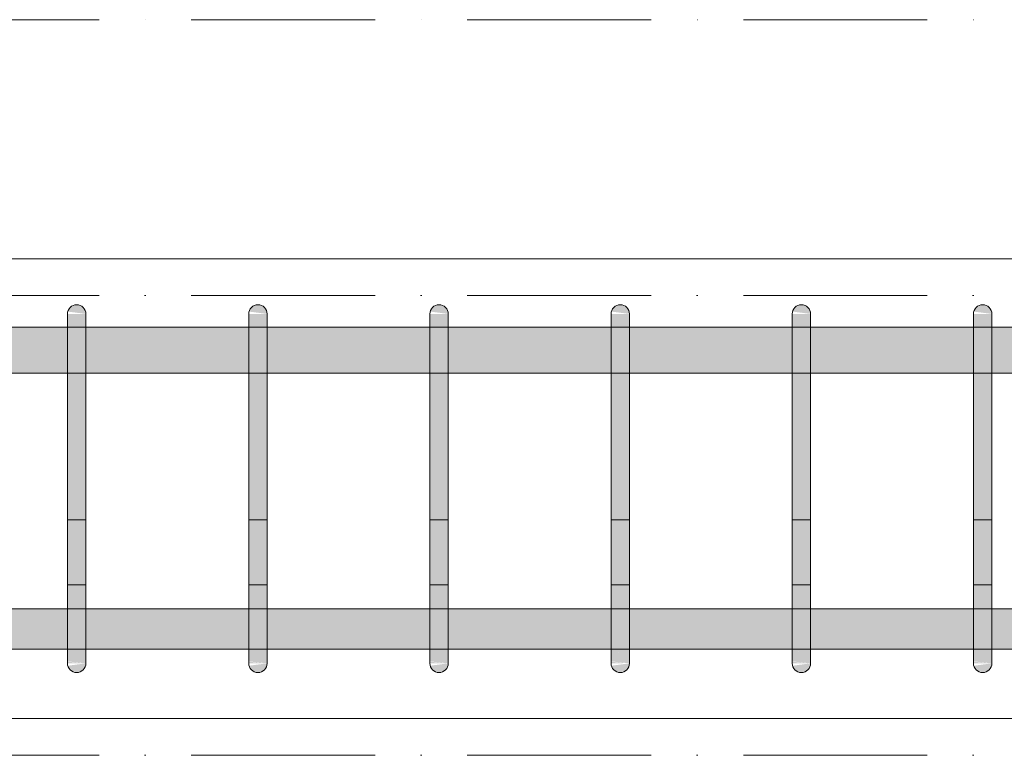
# Model space of a CAD drawing. Header units: millimetres. Extents: x -25607 to 9385, y 1894 to 10168.
# Tile 125 of 181: x 2799 to 3334, y 5600 to 6000. Entities that reach past the tile are written whole.
import ezdxf

# ---------------------------------------------------------------- set-up
doc = ezdxf.new("R2010")
doc.units = ezdxf.units.MM
doc.linetypes.add('Čerchovaná', pattern=[150, 100, -25, 0, -25])
for name, color, linetype, lineweight in [('A-FLOR-LEVL', 51, 'Continuous', 5), ('S-BEAM', 12, 'Continuous', 9), ('S-RBAR', 171, 'Continuous', 5)]:
    doc.layers.add(name, color=color, linetype=linetype, lineweight=lineweight)

msp = doc.modelspace()

# ---------------------------------------------------------------- hatches: boundary and pattern name
at = {"layer": 'S-RBAR'}
for points in [[(2834.64, 5840), (2834.47, 5841.29), (2833.97, 5842.5), (2833.18, 5843.54), (2832.14, 5844.33), (2830.94, 5844.83), (2829.64, 5845), (2828.35, 5844.83), (2827.14, 5844.33), (2826.11, 5843.54), (2825.31, 5842.5), (2824.81, 5841.29), (2834.47, 5840.02)], [(2933.16, 5840), (2932.99, 5841.29), (2932.49, 5842.5), (2931.7, 5843.54), (2930.66, 5844.33), (2929.45, 5844.83), (2928.16, 5845), (2926.87, 5844.83), (2925.66, 5844.33), (2924.62, 5843.54), (2923.83, 5842.5), (2923.33, 5841.29), (2932.99, 5840.02)], [(3031.68, 5840), (3031.51, 5841.29), (3031.01, 5842.5), (3030.21, 5843.54), (3029.18, 5844.33), (3027.97, 5844.83), (3026.68, 5845), (3025.38, 5844.83), (3024.18, 5844.33), (3023.14, 5843.54), (3022.35, 5842.5), (3021.85, 5841.29), (3031.51, 5840.02)], [(3130.2, 5840), (3130.03, 5841.29), (3129.53, 5842.5), (3128.73, 5843.54), (3127.7, 5844.33), (3126.49, 5844.83), (3125.2, 5845), (3123.9, 5844.83), (3122.7, 5844.33), (3121.66, 5843.54), (3120.87, 5842.5), (3120.37, 5841.29), (3130.03, 5840.02)], [(3228.71, 5840), (3228.54, 5841.29), (3228.04, 5842.5), (3227.25, 5843.54), (3226.21, 5844.33), (3225.01, 5844.83), (3223.71, 5845), (3222.42, 5844.83), (3221.21, 5844.33), (3220.18, 5843.54), (3219.38, 5842.5), (3218.88, 5841.29), (3228.54, 5840.02)], [(3327.23, 5840), (3327.06, 5841.29), (3326.56, 5842.5), (3325.77, 5843.54), (3324.73, 5844.33), (3323.53, 5844.83), (3322.23, 5845), (3320.94, 5844.83), (3319.73, 5844.33), (3318.7, 5843.54), (3317.9, 5842.5), (3317.4, 5841.29), (3327.06, 5840.02)], [(2834.64, 5815), (2834.64, 5840), (2824.64, 5840), (2824.64, 5815)], [(2933.16, 5815), (2933.16, 5840), (2923.16, 5840), (2923.16, 5815)], [(3031.68, 5815), (3031.68, 5840), (3021.68, 5840), (3021.68, 5815)], [(3130.2, 5815), (3130.2, 5840), (3120.2, 5840), (3120.2, 5815)], [(3228.71, 5815), (3228.71, 5840), (3218.71, 5840), (3218.71, 5815)], [(3327.23, 5815), (3327.23, 5840), (3317.23, 5840), (3317.23, 5815)], [(2834.64, 5675), (2834.64, 5815), (2824.64, 5815), (2824.64, 5675)], [(2933.16, 5675), (2933.16, 5815), (2923.16, 5815), (2923.16, 5675)], [(3031.68, 5675), (3031.68, 5815), (3021.68, 5815), (3021.68, 5675)], [(3128.56, 5675), (3130.2, 5675), (3130.2, 5815), (3120.2, 5815), (3120.2, 5675)], [(3228.71, 5675), (3228.71, 5815), (3218.71, 5815), (3218.71, 5675)], [(3327.23, 5675), (3327.23, 5815), (3317.23, 5815), (3317.23, 5675)], [(2829.64, 5645), (2830.94, 5645.17), (2832.14, 5645.67), (2833.18, 5646.46), (2833.97, 5647.5), (2834.47, 5648.71), (2834.47, 5649.98), (2824.81, 5648.71), (2825.31, 5647.5), (2826.11, 5646.46), (2827.14, 5645.67), (2828.35, 5645.17)], [(2928.16, 5645), (2929.45, 5645.17), (2930.66, 5645.67), (2931.7, 5646.46), (2932.49, 5647.5), (2932.99, 5648.71), (2932.99, 5649.98), (2923.33, 5648.71), (2923.83, 5647.5), (2924.62, 5646.46), (2925.66, 5645.67), (2926.87, 5645.17)], [(3026.68, 5645), (3027.97, 5645.17), (3029.18, 5645.67), (3030.21, 5646.46), (3031.01, 5647.5), (3031.51, 5648.71), (3031.51, 5649.98), (3021.85, 5648.71), (3022.35, 5647.5), (3023.14, 5646.46), (3024.18, 5645.67), (3025.38, 5645.17)], [(3125.2, 5645), (3126.49, 5645.17), (3128.56, 5646.33), (3128.73, 5646.46), (3129.53, 5647.5), (3130.03, 5648.71), (3130.03, 5649.98), (3120.37, 5648.71), (3120.87, 5647.5), (3121.66, 5646.46), (3122.7, 5645.67), (3123.9, 5645.17)], [(3223.71, 5645), (3225.01, 5645.17), (3226.21, 5645.67), (3227.25, 5646.46), (3228.04, 5647.5), (3228.54, 5648.71), (3228.54, 5649.98), (3218.88, 5648.71), (3219.38, 5647.5), (3220.18, 5646.46), (3221.21, 5645.67), (3222.42, 5645.17)], [(3322.23, 5645), (3323.53, 5645.17), (3324.73, 5645.67), (3325.77, 5646.46), (3326.56, 5647.5), (3327.06, 5648.71), (3327.06, 5649.98), (3317.4, 5648.71), (3317.9, 5647.5), (3318.7, 5646.46), (3319.73, 5645.67), (3320.94, 5645.17)]]:
    msp.add_hatch(color=256, dxfattribs=at).paths.add_polyline_path(points)
h = msp.add_hatch(color=256, dxfattribs=at)
h.paths.add_polyline_path([(4312.06, 5807.8), (4316.94, 5807.8), (4316.94, 5832.8), (4312.06, 5832.8), (4312.06, 5807.92)])
h.paths.add_polyline_path([(4235, 5807.8), (4254.15, 5807.92), (4254.15, 5832.8), (4235, 5832.8), (4235, 5807.92)])
h.paths.add_polyline_path([(7996.39, 5807.8), (7996.39, 5832.8), (7652.49, 5832.8), (7652.49, 5807.8), (7913.7, 5807.8)])
h.paths.add_polyline_path([(4740.74, 5807.8), (4819.86, 5807.92), (4819.86, 5832.8), (4740.74, 5832.8), (4740.74, 5807.92)])
h.paths.add_polyline_path([(1019.44, 5807.8), (1209.04, 5807.8), (1209.04, 5832.8), (1019.44, 5832.8), (1019.44, 5815)])
h.paths.add_polyline_path([(8024.44, 5807.8), (8024.44, 5832.8), (8014.39, 5832.8), (8014.39, 5807.8)])
h.paths.add_polyline_path([(4665.08, 5807.8), (4730.74, 5807.92), (4730.74, 5832.8), (4651.63, 5832.8), (4651.63, 5807.8)])
h.paths.add_polyline_path([(7579.29, 5807.8), (7579.29, 5832.8), (7544.18, 5832.8), (7544.18, 5807.8), (7562.5, 5807.8)])
h.paths.add_polyline_path([(4087.1, 5807.8), (4087.1, 5832.8), (4082.49, 5832.8), (4082.49, 5807.8)])
h.paths.add_polyline_path([(4829.86, 5807.8), (4908.97, 5807.92), (4908.97, 5832.8), (4829.86, 5832.8), (4829.86, 5807.92)])
h.paths.add_polyline_path([(4041.14, 5807.8), (4041.14, 5832.8), (4005.17, 5832.8), (4005.17, 5807.8), (4006.57, 5807.8)])
h.paths.add_polyline_path([(4280.97, 5807.8), (4286.39, 5807.8), (4286.39, 5832.8), (4280.97, 5832.8), (4280.97, 5815)])
h.paths.add_polyline_path([(1219.04, 5807.8), (1408.65, 5807.8), (1408.65, 5832.8), (1219.04, 5832.8), (1219.04, 5815)])
h.paths.add_polyline_path([(4641.63, 5807.8), (4641.63, 5832.8), (4551.63, 5832.8), (4551.63, 5807.8), (4577.28, 5807.8)])
h.paths.add_polyline_path([(7634.49, 5807.8), (7634.49, 5832.8), (7589.29, 5832.8), (7589.29, 5807.8)])
h.paths.add_polyline_path([(4918.97, 5807.8), (4998.08, 5807.92), (4998.08, 5832.8), (4918.97, 5832.8), (4918.97, 5807.92)])
h.paths.add_polyline_path([(3995.17, 5807.8), (3995.17, 5832.8), (3959.2, 5832.8), (3959.2, 5807.8), (3962.67, 5807.8)])
h.paths.add_polyline_path([(5008.08, 5807.8), (5087.19, 5807.92), (5087.19, 5832.8), (5008.08, 5832.8), (5008.08, 5807.92)])
h.paths.add_polyline_path([(3949.2, 5807.8), (3949.2, 5832.8), (3913.24, 5832.8), (3913.24, 5807.8), (3918.77, 5807.8)])
h.paths.add_polyline_path([(4269.97, 5807.8), (4270.97, 5807.8), (4270.97, 5832.8), (4264.15, 5832.8), (4264.15, 5807.8)])
h.paths.add_polyline_path([(4225, 5807.8), (4225, 5832.8), (4216.23, 5832.8), (4216.23, 5807.8)])
h.paths.add_polyline_path([(7534.18, 5807.8), (7534.18, 5832.8), (7499.07, 5832.8), (7499.07, 5807.8), (7518.6, 5807.8)])
h.paths.add_polyline_path([(5097.19, 5807.8), (5176.3, 5807.92), (5176.3, 5832.8), (5097.19, 5832.8), (5097.19, 5807.92)])
h.paths.add_polyline_path([(3903.24, 5807.8), (3903.24, 5832.8), (3867.27, 5832.8), (3867.27, 5807.8), (3874.87, 5807.8)])
h.paths.add_polyline_path([(4179.04, 5807.8), (4179.04, 5832.8), (4168.32, 5832.8), (4168.32, 5807.8)])
h.paths.add_polyline_path([(4541.63, 5807.8), (4541.63, 5832.8), (4503.72, 5832.8), (4503.72, 5807.8), (4533.37, 5807.8)])
h.paths.add_polyline_path([(5186.3, 5807.8), (5376.3, 5807.92), (5376.3, 5832.8), (5186.3, 5832.8), (5186.3, 5807.92)])
h.paths.add_polyline_path([(3857.27, 5807.8), (3857.27, 5832.8), (3821.3, 5832.8), (3821.3, 5807.8), (3830.97, 5807.8)])
h.paths.add_polyline_path([(4143.07, 5807.8), (4158.32, 5807.92), (4158.32, 5832.8), (4143.07, 5832.8), (4143.07, 5807.92)])
h.paths.add_polyline_path([(1418.65, 5807.8), (1608.25, 5807.8), (1608.25, 5832.8), (1418.65, 5832.8), (1418.65, 5815)])
h.paths.add_polyline_path([(7489.07, 5807.8), (7489.07, 5832.8), (7453.97, 5832.8), (7453.97, 5807.8), (7474.7, 5807.8)])
h.paths.add_polyline_path([(4051.14, 5807.8), (4062.49, 5807.92), (4062.49, 5832.8), (4051.14, 5832.8), (4051.14, 5807.92)])
h.paths.add_polyline_path([(5386.3, 5807.8), (5575.68, 5807.92), (5575.68, 5832.8), (5386.3, 5832.8), (5386.3, 5807.92)])
h.paths.add_polyline_path([(3811.3, 5807.8), (3811.3, 5832.8), (3721.3, 5832.8), (3721.3, 5807.8), (3787.07, 5807.8)])
h.paths.add_polyline_path([(1618.25, 5807.8), (1807.85, 5807.8), (1807.85, 5832.8), (1618.25, 5832.8), (1618.25, 5815)])
h.paths.add_polyline_path([(5585.68, 5807.8), (5775.06, 5807.92), (5775.06, 5832.8), (5585.68, 5832.8), (5585.68, 5807.92)])
h.paths.add_polyline_path([(3711.3, 5807.8), (3711.3, 5832.8), (3622.79, 5832.8), (3622.79, 5807.8), (3699.27, 5807.8)])
h.paths.add_polyline_path([(7443.97, 5807.8), (7443.97, 5832.8), (7408.86, 5832.8), (7408.86, 5807.8), (7430.8, 5807.8)])
h.paths.add_polyline_path([(3612.79, 5807.8), (3612.79, 5832.8), (3524.27, 5832.8), (3524.27, 5807.8), (3611.47, 5807.8)])
h.paths.add_polyline_path([(4493.72, 5807.8), (4493.72, 5832.8), (4455.8, 5832.8), (4455.8, 5807.8), (4489.47, 5807.8)])
h.paths.add_polyline_path([(5785.06, 5807.8), (5974.44, 5807.92), (5974.44, 5832.8), (5785.06, 5832.8), (5785.06, 5807.92)])
h.paths.add_polyline_path([(1817.85, 5807.8), (2007.45, 5807.8), (2007.45, 5832.8), (1817.85, 5832.8), (1817.85, 5815)])
h.paths.add_polyline_path([(3514.27, 5807.8), (3514.27, 5832.8), (3425.75, 5832.8), (3425.75, 5807.8), (3479.77, 5807.8)])
h.paths.add_polyline_path([(3415.75, 5807.8), (3415.75, 5832.8), (3327.23, 5832.8), (3327.23, 5807.8), (3391.96, 5807.8)])
h.paths.add_polyline_path([(7398.86, 5807.8), (7398.86, 5832.8), (7363.75, 5832.8), (7363.75, 5807.8), (7386.9, 5807.8)])
h.paths.add_polyline_path([(5984.44, 5807.8), (6173.82, 5807.92), (6173.82, 5832.8), (5984.44, 5832.8), (5984.44, 5807.92)])
h.paths.add_polyline_path([(6183.82, 5807.8), (6373.2, 5807.92), (6373.2, 5832.8), (6183.82, 5832.8), (6183.82, 5807.92)])
h.paths.add_polyline_path([(3317.23, 5807.8), (3317.23, 5832.8), (3228.71, 5832.8), (3228.71, 5807.8), (3304.16, 5807.8)])
h.paths.add_polyline_path([(3218.71, 5807.8), (3218.71, 5832.8), (3130.2, 5832.8), (3130.2, 5807.8), (3172.46, 5807.8)])
h.paths.add_polyline_path([(6383.2, 5807.8), (6572.58, 5807.92), (6572.58, 5832.8), (6383.2, 5832.8), (6383.2, 5807.92)])
h.paths.add_polyline_path([(2017.45, 5807.8), (2207.05, 5807.8), (2207.05, 5832.8), (2017.45, 5832.8), (2017.45, 5815)])
h.paths.add_polyline_path([(4445.8, 5807.8), (4445.57, 5832.8), (4407.89, 5832.8), (4407.89, 5807.8), (4445.57, 5807.8)])
h.paths.add_polyline_path([(7353.75, 5807.8), (7353.75, 5832.8), (7290.27, 5832.8), (7290.27, 5807.8), (7299.1, 5807.8)])
h.paths.add_polyline_path([(3120.2, 5807.8), (3120.2, 5832.8), (3031.68, 5832.8), (3031.68, 5807.8), (3084.66, 5807.8)])
h.paths.add_polyline_path([(6582.58, 5807.8), (6772.58, 5807.92), (6772.29, 5832.8), (6582.58, 5832.8), (6582.58, 5807.92)])
h.paths.add_polyline_path([(3021.68, 5807.8), (3021.68, 5832.8), (2933.16, 5832.8), (2933.16, 5807.8), (2996.86, 5807.8)])
h.paths.add_polyline_path([(4326.94, 5807.8), (4349.98, 5807.92), (4349.98, 5832.8), (4326.94, 5832.8), (4326.94, 5807.92)])
h.paths.add_polyline_path([(2923.16, 5807.8), (2923.16, 5832.8), (2834.64, 5832.8), (2834.64, 5807.8), (2909.06, 5807.8)])
h.paths.add_polyline_path([(2217.05, 5807.8), (2332.05, 5807.8), (2332.05, 5832.8), (2217.05, 5832.8), (2217.05, 5815)])
h.paths.add_polyline_path([(4120.41, 5807.8), (4133.07, 5807.92), (4133.07, 5832.8), (4120.41, 5832.8), (4120.41, 5807.92)])
h.paths.add_polyline_path([(7280.27, 5807.8), (7280.27, 5832.8), (7205.66, 5832.8), (7205.66, 5807.8), (7211.3, 5807.8)])
h.paths.add_polyline_path([(6782.58, 5807.8), (6857.2, 5807.92), (6857.2, 5832.8), (6782.58, 5832.8), (6782.58, 5807.92)])
h.paths.add_polyline_path([(4110.41, 5807.8), (4110.41, 5832.8), (4097.1, 5832.8), (4097.1, 5807.8)])
h.paths.add_polyline_path([(2824.64, 5807.8), (2824.64, 5832.8), (2736.12, 5832.8), (2736.12, 5807.8), (2821.26, 5807.8)])
h.paths.add_polyline_path([(6867.2, 5807.8), (6941.81, 5807.92), (6941.81, 5832.8), (6867.2, 5832.8), (6867.2, 5807.92)])
h.paths.add_polyline_path([(2342.05, 5807.8), (2430.57, 5807.8), (2430.57, 5832.8), (2342.05, 5832.8), (2342.05, 5815)])
h.paths.add_polyline_path([(2726.12, 5807.8), (2726.12, 5832.8), (2637.61, 5832.8), (2637.61, 5807.8), (2645.66, 5807.8)])
h.paths.add_polyline_path([(7195.66, 5807.8), (7195.66, 5832.8), (7121.04, 5832.8), (7121.04, 5807.8), (7123.5, 5807.8)])
h.paths.add_polyline_path([(2627.61, 5807.8), (2627.61, 5832.8), (2539.09, 5832.8), (2539.09, 5807.8), (2557.86, 5807.8)])
h.paths.add_polyline_path([(6951.81, 5807.8), (7026.43, 5807.92), (7026.43, 5832.8), (6951.81, 5832.8), (6951.81, 5807.92)])
h.paths.add_polyline_path([(4206.23, 5807.8), (4206.23, 5832.8), (4189.04, 5832.8), (4189.04, 5807.8)])
h.paths.add_polyline_path([(4397.89, 5807.8), (4397.89, 5832.8), (4359.98, 5832.8), (4359.98, 5807.8)])
h.paths.add_polyline_path([(2529.09, 5807.8), (2529.09, 5832.8), (2440.57, 5832.8), (2440.57, 5807.8), (2470.06, 5807.8)])
h.paths.add_polyline_path([(7036.43, 5807.8), (7111.04, 5807.92), (7111.04, 5832.8), (7036.43, 5832.8), (7036.43, 5807.92)])
h = msp.add_hatch(color=256, dxfattribs=at)
h.paths.add_polyline_path([(-1905.56, 5657.64), (-1885.56, 5657.92), (-1885.56, 5679.64), (-1905.56, 5679.64), (-1905.56, 5666.13)])
h.paths.add_polyline_path([(3021.68, 5657.64), (3021.68, 5679.64), (2933.16, 5679.64), (2933.16, 5657.64), (2996.86, 5657.64)])
h.paths.add_polyline_path([(3084.66, 5657.64), (3120.2, 5657.92), (3120.2, 5679.64), (3031.68, 5679.64), (3031.68, 5657.64), (3040.76, 5657.64)])
h.paths.add_polyline_path([(-1832.27, 5657.64), (-1798.99, 5657.92), (-1798.99, 5679.64), (-1832.27, 5679.64), (-1832.27, 5657.92)])
h.paths.add_polyline_path([(2923.16, 5657.64), (2923.16, 5679.64), (2834.64, 5679.64), (2834.64, 5657.64), (2909.06, 5657.64)])
h.paths.add_polyline_path([(3130.2, 5657.64), (3218.71, 5657.92), (3218.71, 5679.64), (3130.2, 5679.64), (3130.2, 5657.92)])
h.paths.add_polyline_path([(-1875.56, 5657.64), (-1842.27, 5657.92), (-1842.27, 5679.64), (-1875.56, 5679.64), (-1875.56, 5657.92)])
h.paths.add_polyline_path([(2824.64, 5657.64), (2824.64, 5679.64), (2736.12, 5679.64), (2736.12, 5657.64), (2821.26, 5657.64)])
h.paths.add_polyline_path([(4316.94, 5657.64), (4316.94, 5679.64), (4306.39, 5679.64), (4306.39, 5657.64), (4313.87, 5657.64)])
h.paths.add_polyline_path([(3228.71, 5657.64), (3317.23, 5657.92), (3317.23, 5679.64), (3228.71, 5679.64), (3228.71, 5657.92)])
h.paths.add_polyline_path([(4334.44, 5657.64), (4334.44, 5679.64), (4326.94, 5679.64), (4326.94, 5657.64)])
h.paths.add_polyline_path([(2726.12, 5657.64), (2726.12, 5679.64), (2637.61, 5679.64), (2637.61, 5657.64), (2689.56, 5657.64)])
h.paths.add_polyline_path([(2627.61, 5657.64), (2627.61, 5679.64), (2539.09, 5679.64), (2539.09, 5657.64), (2601.76, 5657.64)])
h.paths.add_polyline_path([(-1788.99, 5657.64), (-1755.71, 5657.92), (-1755.71, 5679.64), (-1788.99, 5679.64), (-1788.99, 5657.92)])
h.paths.add_polyline_path([(2529.09, 5657.64), (2529.09, 5679.64), (2440.57, 5679.64), (2440.57, 5657.64), (2513.96, 5657.64)])
h.paths.add_polyline_path([(3327.23, 5657.64), (3415.75, 5657.92), (3415.75, 5679.64), (3327.23, 5679.64), (3327.23, 5657.92)])
h.paths.add_polyline_path([(-1745.71, 5657.64), (-1712.42, 5657.92), (-1712.42, 5679.64), (-1745.71, 5679.64), (-1745.71, 5657.92)])
h.paths.add_polyline_path([(2430.57, 5657.64), (2430.57, 5679.64), (2342.05, 5679.64), (2342.05, 5657.64), (2426.16, 5657.64)])
h.paths.add_polyline_path([(-1702.42, 5657.64), (-1677.42, 5657.92), (-1677.42, 5679.64), (-1702.42, 5679.64), (-1702.42, 5657.92)])
h.paths.add_polyline_path([(4270.97, 5657.64), (4270.97, 5679.64), (4235, 5679.64), (4235, 5657.64), (4269.97, 5657.64)])
h.paths.add_polyline_path([(2332.05, 5657.64), (2332.05, 5679.64), (2217.05, 5679.64), (2217.05, 5657.64), (2294.45, 5657.64)])
h.paths.add_polyline_path([(3425.75, 5657.64), (3514.27, 5657.92), (3514.27, 5679.64), (3425.75, 5679.64), (3425.75, 5657.92)])
h.paths.add_polyline_path([(-1667.42, 5657.64), (-1579.97, 5657.92), (-1579.97, 5679.64), (-1667.42, 5679.64), (-1667.42, 5657.92)])
h.paths.add_polyline_path([(4286.39, 5657.64), (4286.39, 5679.64), (4280.97, 5679.64), (4280.97, 5657.64)])
h.paths.add_polyline_path([(2207.05, 5657.64), (2207.05, 5679.64), (2017.45, 5679.64), (2017.45, 5657.64), (2206.65, 5657.64)])
h.paths.add_polyline_path([(2007.45, 5657.64), (2007.45, 5679.64), (1817.85, 5679.64), (1817.85, 5657.64), (1987.15, 5657.64)])
h.paths.add_polyline_path([(-1569.97, 5657.64), (-1482.53, 5657.92), (-1482.53, 5679.64), (-1569.97, 5679.64), (-1569.97, 5657.92)])
h.paths.add_polyline_path([(1807.85, 5657.64), (1807.85, 5679.64), (1618.25, 5679.64), (1618.25, 5657.64), (1767.65, 5657.64)])
h.paths.add_polyline_path([(3524.27, 5657.64), (3612.79, 5657.92), (3612.79, 5679.64), (3524.27, 5679.64), (3524.27, 5657.92)])
h.paths.add_polyline_path([(-1472.53, 5657.64), (-1385.08, 5657.92), (-1385.08, 5679.64), (-1472.53, 5679.64), (-1472.53, 5657.92)])
h.paths.add_polyline_path([(-1375.08, 5657.64), (-1287.63, 5657.92), (-1287.63, 5679.64), (-1375.08, 5679.64), (-1375.08, 5657.92)])
h.paths.add_polyline_path([(1608.25, 5657.64), (1608.25, 5679.64), (1418.65, 5679.64), (1418.65, 5657.64), (1592.05, 5657.64)])
h.paths.add_polyline_path([(4225, 5657.64), (4225, 5679.64), (4189.04, 5679.64), (4189.04, 5657.64)])
h.paths.add_polyline_path([(3622.79, 5657.64), (3711.3, 5657.92), (3711.3, 5679.64), (3622.79, 5679.64), (3622.79, 5657.92)])
h.paths.add_polyline_path([(-1277.63, 5657.64), (-1190.19, 5657.92), (-1190.19, 5679.64), (-1277.63, 5679.64), (-1277.63, 5657.92)])
h.paths.add_polyline_path([(1408.65, 5657.64), (1408.65, 5679.64), (1219.04, 5679.64), (1219.04, 5657.64), (1372.55, 5657.64)])
h.paths.add_polyline_path([(-1180.19, 5657.64), (-1092.74, 5657.92), (-1092.74, 5679.64), (-1180.19, 5679.64), (-1180.19, 5657.92)])
h.paths.add_polyline_path([(4179.04, 5657.64), (4179.04, 5679.64), (4143.07, 5679.64), (4143.07, 5657.64)])
h.paths.add_polyline_path([(1209.04, 5657.64), (1209.04, 5679.64), (1019.44, 5679.64), (1019.44, 5657.64), (1196.95, 5657.64)])
h.paths.add_polyline_path([(3721.3, 5657.64), (3811.3, 5657.92), (3811.3, 5679.64), (3721.3, 5679.64), (3721.3, 5657.92)])
h.paths.add_polyline_path([(1009.44, 5657.64), (1009.44, 5679.64), (819.84, 5679.64), (819.84, 5657.64), (977.44, 5657.64)])
h.paths.add_polyline_path([(-1082.74, 5657.64), (-995.29, 5657.92), (-995.29, 5679.64), (-1082.74, 5679.64), (-1082.74, 5657.92)])
h.paths.add_polyline_path([(-985.29, 5657.64), (-897.85, 5657.92), (-897.85, 5679.64), (-985.29, 5679.64), (-985.29, 5657.92)])
h.paths.add_polyline_path([(4133.07, 5657.64), (4133.07, 5679.64), (4097.1, 5679.64), (4097.1, 5657.64)])
h.paths.add_polyline_path([(3821.3, 5657.64), (3857.27, 5657.92), (3857.27, 5679.64), (3821.3, 5679.64), (3821.3, 5657.92)])
h.paths.add_polyline_path([(809.84, 5657.64), (809.84, 5679.64), (620.24, 5679.64), (620.24, 5657.64), (801.84, 5657.64)])
h.paths.add_polyline_path([(-887.85, 5657.64), (-800.4, 5657.92), (-800.4, 5679.64), (-887.85, 5679.64), (-887.85, 5657.92)])
h.paths.add_polyline_path([(610.24, 5657.64), (610.24, 5679.64), (420.64, 5679.64), (420.64, 5657.64), (582.34, 5657.64)])
h.paths.add_polyline_path([(3867.27, 5657.64), (3903.24, 5657.92), (3903.24, 5679.64), (3867.27, 5679.64), (3867.27, 5657.92)])
h.paths.add_polyline_path([(-790.4, 5657.64), (-702.95, 5657.92), (-702.95, 5679.64), (-790.4, 5679.64), (-790.4, 5657.92)])
h.paths.add_polyline_path([(-692.95, 5657.64), (-605.51, 5657.92), (-605.51, 5679.64), (-692.95, 5679.64), (-692.95, 5657.92)])
h.paths.add_polyline_path([(410.64, 5657.64), (410.64, 5679.64), (221.04, 5679.64), (221.04, 5657.64), (406.74, 5657.64)])
h.paths.add_polyline_path([(4062.49, 5657.64), (4062.49, 5679.64), (4051.14, 5679.64), (4051.14, 5657.64)])
h.paths.add_polyline_path([(3913.24, 5657.64), (3949.2, 5657.92), (3949.2, 5679.64), (3913.24, 5679.64), (3913.24, 5657.92)])
h.paths.add_polyline_path([(4087.1, 5657.64), (4087.1, 5679.64), (4082.49, 5679.64), (4082.49, 5657.64)])
h.paths.add_polyline_path([(211.04, 5657.64), (211.04, 5679.64), (21.43, 5679.64), (21.43, 5657.64), (187.24, 5657.64)])
h.paths.add_polyline_path([(3959.2, 5657.64), (3995.17, 5657.92), (3995.17, 5679.64), (3959.2, 5679.64), (3959.2, 5657.92)])
h.paths.add_polyline_path([(-595.51, 5657.64), (-508.06, 5657.92), (-508.06, 5679.64), (-595.51, 5679.64), (-595.51, 5657.92)])
h.paths.add_polyline_path([(11.43, 5657.64), (11.43, 5679.64), (-178.17, 5679.64), (-178.17, 5657.64), (-32.27, 5657.64)])
h.paths.add_polyline_path([(-498.06, 5657.64), (-410.61, 5657.92), (-410.61, 5679.64), (-498.06, 5679.64), (-498.06, 5657.92)])
h.paths.add_polyline_path([(4041.14, 5657.64), (4041.14, 5679.64), (4005.17, 5679.64), (4005.17, 5657.64), (4006.57, 5657.64)])
h.paths.add_polyline_path([(-188.17, 5657.64), (-188.17, 5679.64), (-303.17, 5679.64), (-303.17, 5657.64), (-207.87, 5657.64)])
h.paths.add_polyline_path([(-400.61, 5657.64), (-313.17, 5657.92), (-313.17, 5679.64), (-400.61, 5679.64), (-400.61, 5657.92)])
h = msp.add_hatch(color=256, dxfattribs=at)
h.paths.add_polyline_path([(2834.64, 5653.08), (2834.64, 5653.74), (2833.28, 5653.89), (2832.44, 5653.51)])
h.paths.add_polyline_path([(2829.15, 5655.53), (2827.47, 5657.49), (2824.64, 5657.92), (2824.64, 5656.75)])
h.paths.add_polyline_path([(2834.64, 5661.72), (2834.64, 5663.44), (2824.64, 5665.43), (2829.37, 5661.91)])
h.paths.add_polyline_path([(2832.61, 5674.03), (2834.64, 5674.24), (2834.64, 5675), (2824.64, 5675), (2824.64, 5674.03)])
h = msp.add_hatch(color=256, dxfattribs=at)
h.paths.add_polyline_path([(2933.16, 5653.08), (2933.16, 5653.74), (2931.8, 5653.89), (2930.96, 5653.51)])
h.paths.add_polyline_path([(2927.67, 5655.53), (2925.99, 5657.49), (2923.16, 5657.92), (2923.16, 5656.75)])
h.paths.add_polyline_path([(2933.16, 5661.72), (2933.16, 5663.44), (2923.16, 5665.43), (2927.88, 5661.91)])
h.paths.add_polyline_path([(2931.13, 5674.03), (2933.16, 5674.24), (2933.16, 5675), (2923.16, 5675), (2923.16, 5674.03)])
h = msp.add_hatch(color=256, dxfattribs=at)
h.paths.add_polyline_path([(3031.68, 5653.08), (3031.68, 5653.74), (3030.32, 5653.89), (3029.48, 5653.51)])
h.paths.add_polyline_path([(3026.19, 5655.53), (3024.5, 5657.49), (3021.68, 5657.92), (3021.68, 5656.75)])
h.paths.add_polyline_path([(3031.68, 5661.72), (3031.68, 5663.44), (3021.68, 5665.43), (3026.4, 5661.91)])
h.paths.add_polyline_path([(3029.65, 5674.03), (3031.68, 5674.24), (3031.68, 5675), (3021.68, 5675), (3021.68, 5674.03)])
h = msp.add_hatch(color=256, dxfattribs=at)
h.paths.add_polyline_path([(3130.2, 5653.08), (3130.2, 5653.74), (3128.56, 5653.77), (3127.99, 5653.51), (3128.56, 5653.4)])
h.paths.add_polyline_path([(3124.71, 5655.53), (3123.02, 5657.49), (3120.2, 5657.92), (3120.2, 5656.75)])
h.paths.add_polyline_path([(3130.2, 5661.72), (3130.2, 5663.44), (3120.2, 5665.43), (3124.92, 5661.91), (3128.56, 5661.78)])
h.paths.add_polyline_path([(3128.17, 5674.03), (3128.56, 5674.07), (3130.2, 5674.24), (3130.2, 5675), (3120.2, 5675), (3120.2, 5674.03)])
h = msp.add_hatch(color=256, dxfattribs=at)
h.paths.add_polyline_path([(3228.71, 5653.08), (3228.71, 5653.74), (3227.36, 5653.89), (3226.51, 5653.51)])
h.paths.add_polyline_path([(3223.22, 5655.53), (3221.54, 5657.49), (3218.71, 5657.92), (3218.71, 5656.75)])
h.paths.add_polyline_path([(3228.71, 5661.72), (3228.71, 5663.44), (3218.71, 5665.43), (3223.44, 5661.91)])
h.paths.add_polyline_path([(3226.69, 5674.03), (3228.71, 5674.24), (3228.71, 5675), (3218.71, 5675), (3218.71, 5674.03)])
h = msp.add_hatch(color=256, dxfattribs=at)
h.paths.add_polyline_path([(3327.23, 5653.08), (3327.23, 5653.74), (3325.88, 5653.89), (3325.03, 5653.51)])
h.paths.add_polyline_path([(3321.74, 5655.53), (3320.06, 5657.49), (3317.23, 5657.92), (3317.23, 5656.75)])
h.paths.add_polyline_path([(3327.23, 5661.72), (3327.23, 5663.44), (3317.23, 5665.43), (3321.96, 5661.91)])
h.paths.add_polyline_path([(3325.2, 5674.03), (3327.23, 5674.24), (3327.23, 5675), (3317.23, 5675), (3317.23, 5674.03)])
h = msp.add_hatch(color=256, dxfattribs=at)
h.paths.add_polyline_path([(2824.64, 5665.43), (2834.64, 5663.44), (2834.64, 5674.24), (2832.61, 5674.03), (2824.64, 5674.03), (2824.64, 5666.13)])
h.paths.add_polyline_path([(2834.64, 5650), (2834.64, 5653.08), (2832.44, 5653.51), (2833.28, 5653.89), (2834.64, 5653.74), (2834.64, 5661.72), (2830.11, 5661.99), (2824.64, 5665.43), (2824.64, 5658.15), (2827.61, 5657.32), (2829.15, 5655.53), (2824.64, 5656.75), (2824.81, 5650.99), (2826.73, 5650.85), (2830.94, 5650.4)])
h.paths.add_polyline_path([(2834.64, 5650), (2824.64, 5650.85), (2824.81, 5650), (2829.64, 5650)])
h = msp.add_hatch(color=256, dxfattribs=at)
h.paths.add_polyline_path([(2923.16, 5665.43), (2933.16, 5663.44), (2933.16, 5674.24), (2931.13, 5674.03), (2923.16, 5674.03), (2923.16, 5666.13)])
h.paths.add_polyline_path([(2933.16, 5650), (2933.16, 5653.08), (2930.96, 5653.51), (2931.8, 5653.89), (2933.16, 5653.74), (2933.16, 5661.72), (2928.63, 5661.99), (2923.16, 5665.43), (2923.16, 5658.15), (2926.13, 5657.32), (2927.67, 5655.53), (2923.16, 5656.75), (2923.33, 5650.99), (2925.25, 5650.85), (2929.45, 5650.4)])
h.paths.add_polyline_path([(2933.16, 5650), (2923.16, 5650.85), (2923.33, 5650), (2928.16, 5650)])
h = msp.add_hatch(color=256, dxfattribs=at)
h.paths.add_polyline_path([(3021.68, 5665.43), (3031.68, 5663.44), (3031.68, 5674.24), (3029.65, 5674.03), (3021.68, 5674.03), (3021.68, 5666.13)])
h.paths.add_polyline_path([(3031.68, 5650), (3031.68, 5653.08), (3029.48, 5653.51), (3030.32, 5653.89), (3031.68, 5653.74), (3031.68, 5661.72), (3027.15, 5661.99), (3021.68, 5665.43), (3021.68, 5658.15), (3024.65, 5657.32), (3026.19, 5655.53), (3021.68, 5656.75), (3021.85, 5650.99), (3023.76, 5650.85), (3027.97, 5650.4)])
h.paths.add_polyline_path([(3031.68, 5650), (3021.68, 5650.85), (3021.85, 5650), (3026.68, 5650)])
h = msp.add_hatch(color=256, dxfattribs=at)
h.paths.add_polyline_path([(3130.2, 5650), (3130.2, 5653.08), (3127.99, 5653.51), (3128.84, 5653.89), (3130.2, 5653.74), (3130.2, 5661.72), (3125.67, 5661.99), (3120.2, 5665.43), (3120.2, 5658.15), (3123.17, 5657.32), (3124.71, 5655.53), (3120.2, 5656.75), (3120.37, 5650.99), (3122.28, 5650.85), (3128.56, 5650.18)])
h.paths.add_polyline_path([(3120.37, 5650), (3128.56, 5650.14), (3120.2, 5650.85), (3120.2, 5650)])
h.paths.add_polyline_path([(3130.2, 5663.44), (3130.2, 5674.24), (3128.17, 5674.03), (3120.2, 5674.03), (3120.2, 5665.43), (3128.56, 5663.77)])
h = msp.add_hatch(color=256, dxfattribs=at)
h.paths.add_polyline_path([(3218.71, 5665.43), (3228.71, 5663.44), (3228.71, 5674.24), (3226.69, 5674.03), (3218.71, 5674.03), (3218.71, 5666.13)])
h.paths.add_polyline_path([(3228.71, 5650), (3228.71, 5653.08), (3226.51, 5653.51), (3227.36, 5653.89), (3228.71, 5653.74), (3228.71, 5661.72), (3224.18, 5661.99), (3218.71, 5665.43), (3218.71, 5658.15), (3221.69, 5657.32), (3223.22, 5655.53), (3218.71, 5656.75), (3218.88, 5650.99), (3220.8, 5650.85), (3225.01, 5650.4)])
h.paths.add_polyline_path([(3228.71, 5650), (3218.71, 5650.85), (3218.88, 5650), (3223.71, 5650)])
h = msp.add_hatch(color=256, dxfattribs=at)
h.paths.add_polyline_path([(3317.23, 5665.43), (3327.23, 5663.44), (3327.23, 5674.24), (3325.2, 5674.03), (3317.23, 5674.03), (3317.23, 5666.13)])
h.paths.add_polyline_path([(3327.23, 5650), (3327.23, 5653.08), (3325.03, 5653.51), (3325.88, 5653.89), (3327.23, 5653.74), (3327.23, 5661.72), (3322.7, 5661.99), (3317.23, 5665.43), (3317.23, 5658.15), (3320.2, 5657.32), (3321.74, 5655.53), (3317.23, 5656.75), (3317.4, 5650.99), (3319.32, 5650.85), (3323.53, 5650.4)])
h.paths.add_polyline_path([(3327.23, 5650), (3317.23, 5650.85), (3317.4, 5650), (3322.23, 5650)])

# ---------------------------------------------------------------- linework, layer by layer
at = {"layer": 'A-FLOR-LEVL', "linetype": 'Čerchovaná'}
for p, q in [((-3262.19, 6000), (9255.9, 6000)), ((-3262.19, 5850), (9255.9, 5850)), ((-3262.19, 5600), (9255.9, 5600))]:
    msp.add_line(p, q, dxfattribs=at)
at = {"layer": 'S-BEAM'}
for p, q in [((4009.44, 5870), (-1980.56, 5870)), ((4009.44, 5870), (-1880.56, 5870)), ((4009.44, 5620), (-1980.56, 5620)), ((-1880.56, 5620), (4009.44, 5620))]:
    msp.add_line(p, q, dxfattribs=at)
at = {"layer": 'S-RBAR'}
for p, q in [((2824.64, 5815), (2824.64, 5840)), ((2824.64, 5815), (2824.64, 5840)), ((2834.64, 5815), (2834.64, 5840)), ((2834.64, 5815), (2834.64, 5840)), ((2923.16, 5815), (2923.16, 5840)), ((2923.16, 5815), (2923.16, 5840)), ((2933.16, 5815), (2933.16, 5840)), ((2933.16, 5815), (2933.16, 5840)), ((3021.68, 5815), (3021.68, 5840)), ((3021.68, 5815), (3021.68, 5840)), ((3031.68, 5815), (3031.68, 5840)), ((3031.68, 5815), (3031.68, 5840)), ((3120.2, 5815), (3120.2, 5840)), ((3120.2, 5815), (3120.2, 5840)), ((3130.2, 5815), (3130.2, 5840)), ((3130.2, 5815), (3130.2, 5840)), ((3218.71, 5815), (3218.71, 5840)), ((3218.71, 5815), (3218.71, 5840)), ((3228.71, 5815), (3228.71, 5840)), ((3228.71, 5815), (3228.71, 5840)), ((3317.23, 5815), (3317.23, 5840)), ((3317.23, 5815), (3317.23, 5840)), ((3327.23, 5815), (3327.23, 5840)), ((3327.23, 5815), (3327.23, 5840)), ((1019.4, 5832.8), (8024.44, 5832.8)), ((1019.4, 5832.8), (8024.44, 5832.8)), ((1019.4, 5832.8), (8024.44, 5832.8)), ((2824.64, 5675), (2824.64, 5815)), ((2824.64, 5815), (2824.64, 5675)), ((2834.64, 5675), (2834.64, 5815)), ((2834.64, 5815), (2834.64, 5675)), ((2923.16, 5675), (2923.16, 5815)), ((2923.16, 5815), (2923.16, 5675)), ((2933.16, 5675), (2933.16, 5815)), ((2933.16, 5815), (2933.16, 5675)), ((3021.68, 5675), (3021.68, 5815)), ((3021.68, 5815), (3021.68, 5675)), ((3031.68, 5675), (3031.68, 5815)), ((3031.68, 5815), (3031.68, 5675)), ((3120.2, 5675), (3120.2, 5815)), ((3120.2, 5815), (3120.2, 5675)), ((3130.2, 5675), (3130.2, 5815)), ((3130.2, 5815), (3130.2, 5675)), ((3218.71, 5675), (3218.71, 5815)), ((3218.71, 5815), (3218.71, 5675)), ((3228.71, 5675), (3228.71, 5815)), ((3228.71, 5815), (3228.71, 5675)), ((3317.23, 5675), (3317.23, 5815)), ((3317.23, 5815), (3317.23, 5675)), ((3327.23, 5675), (3327.23, 5815)), ((3327.23, 5815), (3327.23, 5675)), ((1019.4, 5807.8), (8024.44, 5807.8)), ((1019.4, 5807.8), (8024.44, 5807.8)), ((1019.4, 5807.8), (8024.44, 5807.8)), ((2824.64, 5728.03), (2824.64, 5692.68)), ((2824.64, 5728.03), (2834.64, 5728.03)), ((2834.64, 5728.03), (2834.64, 5692.68)), ((2923.16, 5728.03), (2923.16, 5692.68)), ((2923.16, 5728.03), (2933.16, 5728.03)), ((2933.16, 5728.03), (2933.16, 5692.68)), ((3021.68, 5728.03), (3021.68, 5692.68)), ((3021.68, 5728.03), (3031.68, 5728.03)), ((3031.68, 5728.03), (3031.68, 5692.68)), ((3120.2, 5728.03), (3120.2, 5692.68)), ((3120.2, 5728.03), (3130.2, 5728.03)), ((3130.2, 5728.03), (3130.2, 5692.68)), ((3218.71, 5728.03), (3218.71, 5692.68)), ((3218.71, 5728.03), (3228.71, 5728.03)), ((3228.71, 5728.03), (3228.71, 5692.68)), ((3317.23, 5728.03), (3317.23, 5692.68)), ((3317.23, 5728.03), (3327.23, 5728.03)), ((3327.23, 5728.03), (3327.23, 5692.68)), ((2824.64, 5650), (2824.64, 5692.68)), ((2834.64, 5692.68), (2824.64, 5692.68)), ((2824.64, 5657.32), (2824.64, 5692.68)), ((2834.64, 5650), (2834.64, 5692.68)), ((2834.64, 5657.32), (2834.64, 5692.68)), ((2923.16, 5650), (2923.16, 5692.68)), ((2933.16, 5692.68), (2923.16, 5692.68)), ((2923.16, 5657.32), (2923.16, 5692.68)), ((2933.16, 5650), (2933.16, 5692.68)), ((2933.16, 5657.32), (2933.16, 5692.68)), ((3021.68, 5650), (3021.68, 5692.68)), ((3031.68, 5692.68), (3021.68, 5692.68)), ((3021.68, 5657.32), (3021.68, 5692.68)), ((3031.68, 5650), (3031.68, 5692.68)), ((3031.68, 5657.32), (3031.68, 5692.68)), ((3120.2, 5650), (3120.2, 5692.68)), ((3130.2, 5692.68), (3120.2, 5692.68)), ((3120.2, 5657.32), (3120.2, 5692.68)), ((3130.2, 5650), (3130.2, 5692.68)), ((3130.2, 5657.32), (3130.2, 5692.68)), ((3218.71, 5650), (3218.71, 5692.68)), ((3228.71, 5692.68), (3218.71, 5692.68)), ((3218.71, 5657.32), (3218.71, 5692.68)), ((3228.71, 5650), (3228.71, 5692.68)), ((3228.71, 5657.32), (3228.71, 5692.68)), ((3317.23, 5650), (3317.23, 5692.68)), ((3327.23, 5692.68), (3317.23, 5692.68)), ((3317.23, 5657.32), (3317.23, 5692.68)), ((3327.23, 5650), (3327.23, 5692.68)), ((3327.23, 5657.32), (3327.23, 5692.68)), ((4334.44, 5679.64), (-1905.56, 5679.64)), ((4334.44, 5679.64), (-1905.56, 5679.64)), ((4334.44, 5679.64), (-1905.56, 5679.64)), ((2824.64, 5650), (2824.64, 5675)), ((2824.64, 5657.32), (2824.64, 5675)), ((2834.64, 5650), (2834.64, 5675)), ((2834.64, 5650), (2834.64, 5675)), ((2923.16, 5650), (2923.16, 5675)), ((2923.16, 5657.32), (2923.16, 5675)), ((2933.16, 5650), (2933.16, 5675)), ((2933.16, 5650), (2933.16, 5675)), ((3021.68, 5650), (3021.68, 5675)), ((3021.68, 5657.32), (3021.68, 5675)), ((3031.68, 5650), (3031.68, 5675)), ((3031.68, 5650), (3031.68, 5675)), ((3120.2, 5650), (3120.2, 5675)), ((3120.2, 5657.32), (3120.2, 5675)), ((3130.2, 5650), (3130.2, 5675)), ((3130.2, 5650), (3130.2, 5675)), ((3218.71, 5650), (3218.71, 5675)), ((3218.71, 5657.32), (3218.71, 5675)), ((3228.71, 5650), (3228.71, 5675)), ((3228.71, 5650), (3228.71, 5675)), ((3317.23, 5650), (3317.23, 5675)), ((3317.23, 5657.32), (3317.23, 5675)), ((3327.23, 5650), (3327.23, 5675)), ((3327.23, 5650), (3327.23, 5675)), ((4334.44, 5657.64), (-1905.56, 5657.64)), ((4334.44, 5657.64), (-1905.56, 5657.64)), ((4334.44, 5657.64), (-1905.56, 5657.64)), ((2824.64, 5650.85), (2824.64, 5657.32)), ((2824.64, 5650.85), (2824.64, 5657.32)), ((2834.64, 5650), (2834.64, 5657.32)), ((2923.16, 5650.85), (2923.16, 5657.32)), ((2923.16, 5650.85), (2923.16, 5657.32)), ((2933.16, 5650), (2933.16, 5657.32)), ((3021.68, 5650.85), (3021.68, 5657.32)), ((3021.68, 5650.85), (3021.68, 5657.32)), ((3031.68, 5650), (3031.68, 5657.32)), ((3120.2, 5650.85), (3120.2, 5657.32)), ((3120.2, 5650.85), (3120.2, 5657.32)), ((3130.2, 5650), (3130.2, 5657.32)), ((3218.71, 5650.85), (3218.71, 5657.32)), ((3218.71, 5650.85), (3218.71, 5657.32)), ((3228.71, 5650), (3228.71, 5657.32)), ((3317.23, 5650.85), (3317.23, 5657.32)), ((3317.23, 5650.85), (3317.23, 5657.32)), ((3327.23, 5650), (3327.23, 5657.32))]:
    msp.add_line(p, q, dxfattribs=at)
for centre, start, end in [((2829.64, 5840), 0, 180), ((2829.64, 5840), 0, 180), ((2928.16, 5840), 0, 180), ((2928.16, 5840), 0, 180), ((3026.68, 5840), 0, 180), ((3026.68, 5840), 0, 180), ((3125.2, 5840), 0, 180), ((3125.2, 5840), 0, 180), ((3223.71, 5840), 0, 180), ((3223.71, 5840), 0, 180), ((3322.23, 5840), 0, 180), ((3322.23, 5840), 0, 180), ((2829.64, 5650), 180, 360), ((2829.64, 5650), 180, 360), ((2829.64, 5650), 180, 360), ((2928.16, 5650), 180, 360), ((2928.16, 5650), 180, 360), ((2928.16, 5650), 180, 360), ((3026.68, 5650), 180, 360), ((3026.68, 5650), 180, 360), ((3026.68, 5650), 180, 360), ((3125.2, 5650), 180, 360), ((3125.2, 5650), 180, 360), ((3125.2, 5650), 180, 360), ((3223.71, 5650), 180, 360), ((3223.71, 5650), 180, 360), ((3223.71, 5650), 180, 360), ((3322.23, 5650), 180, 360), ((3322.23, 5650), 180, 360), ((3322.23, 5650), 180, 360)]:
    msp.add_arc(centre, 5, start, end, dxfattribs=at)

doc.saveas('drawing.dxf')
